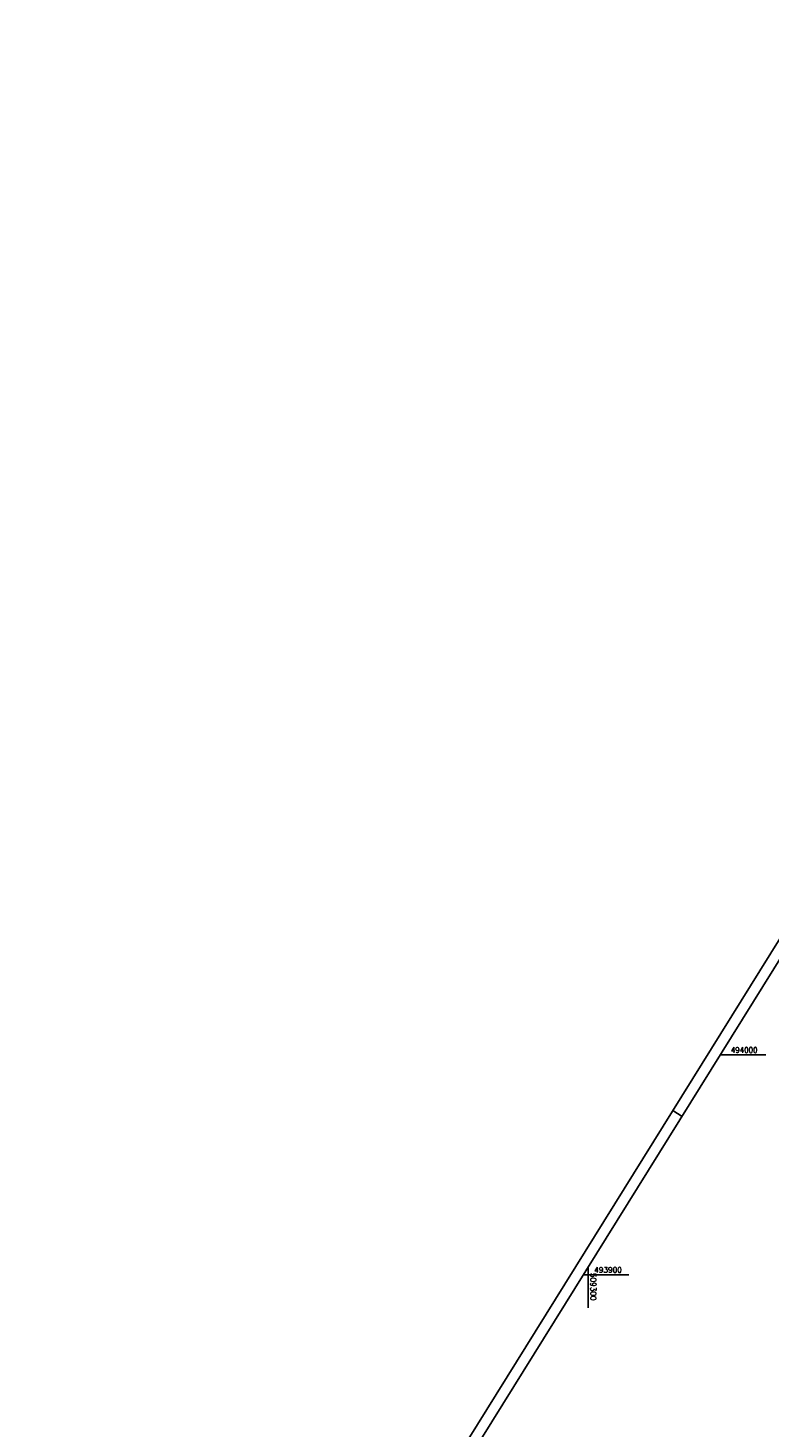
# Model space of a CAD drawing. Extents: x 509045 to 509897, y 493347 to 494467.
# Tile 4 of 9: x 509045 to 509382, y 493830 to 494467. Entities that reach past the tile are written whole.
import ezdxf

# ---------------------------------------------------------------- set-up
doc = ezdxf.new("R2010")
doc.units = 0
doc.header["$LTSCALE"] = 10
doc.header["$MEASUREMENT"] = 0
doc.linetypes.add('LT00', pattern=[0])
doc.layers.add('RAHMEN', color=250, linetype='Continuous')
doc.layers.add('V_RASTER', color=250, linetype='LT00')
doc.styles.get("Standard").update_dxf_attribs({"font": 'romans.shx', "width": 0.8})

msp = doc.modelspace()

# ---------------------------------------------------------------- linework, layer by layer
at = {"layer": 'RAHMEN'}
msp.add_line((509338.42, 493974.74), (509342.67, 493972.1), dxfattribs=at)
for points in [[(509644.95, 494467.12), (509045.11, 493503.58), (509297.24, 493346.62), (509897.09, 494310.16), (509644.95, 494467.12)], [(509635.99, 494443.26), (509147.12, 493657.99), (509390.77, 493506.31), (509879.63, 494291.58), (509635.99, 494443.26)]]:
    msp.add_lwpolyline(points, dxfattribs=at)
at = {"layer": 'V_RASTER'}
for p, q in [((509360.04, 494000), (509380.72, 494000)), ((509300, 493885.06), (509300, 493903.56)), ((509318.46, 493900), (509297.79, 493900))]:
    msp.add_line(p, q, dxfattribs=at)

# ---------------------------------------------------------------- texts
for s, rotation, width, p in [(' 494000', 0.0001, 0.941, (509363.22, 494001)), (' 509300', 270.0001, 0.979, (509301, 493902.56)), (' 493900', 0.0001, 0.983, (509300.96, 493901))]:
    msp.add_text(s, height=2.5, rotation=rotation, dxfattribs=dict(at, width=width)).set_placement(p)

doc.saveas('drawing.dxf')
